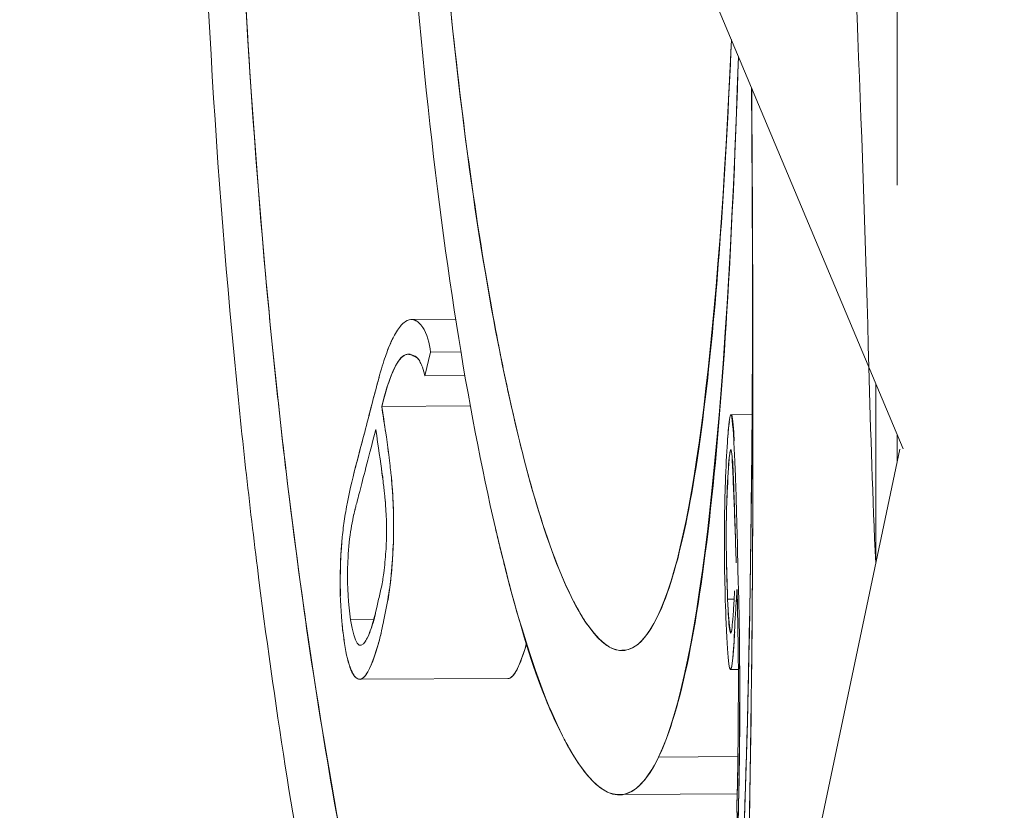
# Model space of a CAD drawing. Header units: millimetres. Extents: x -275 to -235, y -723 to -375.
# Tile 28 of 41: x -239.912 to -238.888, y -685.7 to -684.878. Entities that reach past the tile are written whole.
import ezdxf

# ---------------------------------------------------------------- set-up
doc = ezdxf.new("R2010")
doc.units = ezdxf.units.MM

msp = doc.modelspace()

# ---------------------------------------------------------------- linework, layer by layer
at = {"color": 0, "linetype": 'Continuous', "lineweight": 0}
for p, q in [((-244.7983, -671.5059), (-238.9929, -685.3246)), ((-238.9993, -685.0505), (-238.9993, -684.5558)), ((-239.4583, -685.1898), (-239.5041, -685.1901)), ((-239.5057, -685.2262), (-239.5079, -685.2262)), ((-239.4902, -685.2487), (-239.4843, -685.224)), ((-239.4843, -685.224), (-239.4902, -685.2487)), ((-239.4843, -685.224), (-239.4529, -685.2238)), ((-239.4529, -685.2238), (-239.4843, -685.224)), ((-239.4487, -685.2484), (-239.4902, -685.2487)), ((-239.4902, -685.2487), (-239.4487, -685.2484)), ((-239.5352, -685.2803), (-239.4432, -685.2797)), ((-239.4432, -685.2797), (-239.5352, -685.2803)), ((-239.1717, -685.289), (-239.1723, -685.289)), ((-239.1501, -685.2889), (-239.1716, -685.289)), ((-238.9966, -685.3247), (-241.07, -695.158)), ((-239.1721, -685.3253), (-239.1722, -685.3253)), ((-239.1756, -685.4807), (-239.1687, -685.4807)), ((-239.1687, -685.4807), (-239.1756, -685.4807)), ((-239.5435, -685.502), (-239.5675, -685.5021)), ((-239.5675, -685.5021), (-239.5435, -685.502)), ((-239.2818, -685.5339), (-239.2854, -685.5339)), ((-239.1644, -685.5537), (-239.1723, -685.5537)), ((-239.5581, -685.564), (-239.5581, -685.564)), ((-239.4037, -685.5631), (-239.5579, -685.564)), ((-239.1649, -685.6443), (-239.2473, -685.6448)), ((-239.2473, -685.6448), (-239.1649, -685.6443)), ((-239.2882, -685.6839), (-239.2883, -685.6839)), ((-239.1656, -685.6832), (-239.2842, -685.6839)), ((-239.166, -685.6959), (-239.1652, -685.7232))]:
    msp.add_line(p, q, dxfattribs=at)
at = {"color": 0, "linetype": 'Continuous', "lineweight": 0, "extrusion": (0, 0, -1)}
for centre, major_axis, ratio, start_param, end_param in [((-230.6767, -679.8226), (5.8858, 10.6005), 0.559474, -2.402945, -2.381771), ((-239.2979, -676.3833), (0.1255, -9.1704), 0.004395, -0.000767, 0.002862), ((-239.1712, -685.506), (0.0028, -0.2447), 0.031369, -0.787096, -0.477849)]:
    msp.add_ellipse(centre, major_axis=major_axis, ratio=ratio, start_param=start_param, end_param=end_param, dxfattribs=at)
at = {"color": 0, "linetype": 'Continuous', "lineweight": 0}
for centre, major_axis, ratio, start_param, end_param in [((-239.2447, -681.7032), (-0.0728, 3.8131), 0.007529, -3.004457, -2.988975), ((-240.4304, -689.3974), (-1.108, -4.4478), 0.137748, 2.676892, 2.685916)]:
    msp.add_ellipse(centre, major_axis=major_axis, ratio=ratio, start_param=start_param, end_param=end_param, dxfattribs=at)
for points, knots in [([(-240.8537, -670.6164), (-240.2759, -671.3979), (-239.7171, -672.2514), (-239.1957, -673.1772), (-238.8046, -673.8716), (-238.4346, -674.6068), (-238.0943, -675.3825), (-238.0376, -675.5118), (-237.9817, -675.6422), (-237.9267, -675.7738), (-237.8992, -675.8396), (-237.8719, -675.9056), (-237.8448, -675.972), (-237.8313, -676.0051), (-237.8178, -676.0384), (-237.8044, -676.0717), (-237.7943, -676.0967), (-237.7843, -676.1217), (-237.7743, -676.1467), (-237.7709, -676.1551), (-237.7672, -676.1645), (-237.7643, -676.1718), (-237.4836, -676.8773), (-237.2174, -677.641), (-236.9804, -678.4631), (-236.9409, -678.6002), (-236.9023, -678.7388), (-236.8645, -678.8791), (-236.8456, -678.9492), (-236.8269, -679.0197), (-236.8085, -679.0907), (-236.7993, -679.1262), (-236.7901, -679.1617), (-236.781, -679.1974), (-236.7765, -679.2152), (-236.7719, -679.2331), (-236.7674, -679.251), (-236.764, -679.2644), (-236.7606, -679.2778), (-236.7573, -679.2913), (-236.7561, -679.2958), (-236.7548, -679.3012), (-236.7539, -679.3047), (-236.584, -679.9836), (-236.4186, -680.7653), (-236.2867, -681.6504), (-236.2648, -681.7979), (-236.2437, -681.9483), (-236.2238, -682.1015), (-236.2138, -682.1781), (-236.2042, -682.2555), (-236.1948, -682.3335), (-236.1901, -682.3725), (-236.1855, -682.4117), (-236.1809, -682.4511), (-236.1786, -682.4708), (-236.1764, -682.4906), (-236.1742, -682.5103), (-236.1722, -682.5276), (-236.1703, -682.545), (-236.1683, -682.5624), (-236.1659, -682.5841), (-236.165, -682.5923), (-236.1635, -682.6062), (-236.1317, -682.898), (-236.0962, -683.27), (-236.0678, -683.7223), (-236.0629, -683.8009), (-236.0582, -683.8819), (-236.0538, -683.9653), (-236.0516, -684.007), (-236.0495, -684.0493), (-236.0475, -684.0922), (-236.0465, -684.1136), (-236.0455, -684.1352), (-236.0445, -684.157), (-236.044, -684.1679), (-236.0435, -684.1788), (-236.0431, -684.1898), (-236.0426, -684.2007), (-236.0422, -684.2106), (-236.0417, -684.2227), (-236.0172, -684.8057), (-236.0181, -685.261), (-236.0228, -685.5883), (-236.0236, -685.6429), (-236.0245, -685.6939), (-236.0255, -685.7413), (-236.026, -685.7651), (-236.0265, -685.7879), (-236.027, -685.8099), (-236.0273, -685.8208), (-236.0276, -685.8316), (-236.0278, -685.8421), (-236.028, -685.8474), (-236.0281, -685.8526), (-236.0282, -685.8578), (-236.0283, -685.8616), (-236.0284, -685.8655), (-236.0285, -685.8693), (-236.0288, -685.879), (-236.0294, -685.9037), (-236.03, -685.9227), (-236.0306, -685.9467), (-236.0314, -685.9706), (-236.0321, -685.9945)], [0, 0, 0, 0, 0.125, 0.125, 0.125, 0.21875, 0.21875, 0.21875, 0.234375, 0.234375, 0.234375, 0.2421875, 0.2421875, 0.2421875, 0.2460938, 0.2460938, 0.2460938, 0.2490235, 0.2490235, 0.2490235, 0.25, 0.25, 0.25, 0.34375, 0.34375, 0.34375, 0.359375, 0.359375, 0.359375, 0.3671875, 0.3671875, 0.3671875, 0.3710938, 0.3710938, 0.3710938, 0.3730469, 0.3730469, 0.3730469, 0.3745117, 0.3745117, 0.3745117, 0.375, 0.375, 0.375, 0.46875, 0.46875, 0.46875, 0.484375, 0.484375, 0.484375, 0.4921875, 0.4921875, 0.4921875, 0.4960938, 0.4960938, 0.4960938, 0.4980469, 0.4980469, 0.4980469, 0.4997559, 0.4997559, 0.4997559, 0.5018905, 0.5018905, 0.5018905, 0.546875, 0.546875, 0.546875, 0.5546875, 0.5546875, 0.5546875, 0.5585938, 0.5585938, 0.5585938, 0.5605469, 0.5605469, 0.5605469, 0.5615234, 0.5615234, 0.5615234, 0.5625, 0.5625, 0.5625, 0.609375, 0.609375, 0.609375, 0.6171875, 0.6171875, 0.6171875, 0.6210938, 0.6210938, 0.6210938, 0.6230469, 0.6230469, 0.6230469, 0.6240234, 0.6240234, 0.6240234, 0.6247559, 0.6247559, 0.6247559, 0.6266201, 0.6266201, 0.6266201, 0.6289769, 0.6289769, 0.6289769, 0.6289769]), ([(-241.2612, -670.9838), (-240.0032, -672.7157), (-238.9682, -674.6212), (-238.1946, -676.6296), (-237.421, -678.638), (-236.909, -680.749), (-236.6773, -682.8846), (-236.4457, -685.0202), (-236.4945, -687.1799), (-236.8221, -689.2838), (-237.1496, -691.3877), (-237.7558, -693.4355), (-238.6182, -695.3513)], [4.242163, 4.242163, 4.242163, 4.242163, 4.51569, 4.51569, 4.51569, 4.789216, 4.789216, 4.789216, 5.062742, 5.062742, 5.062742, 5.336268, 5.336268, 5.336268, 5.336268]), ([(-239.0287, -685.2394), (-239.0409, -684.7655), (-239.0664, -684.3613), (-239.0936, -684.0268), (-239.114, -683.7758), (-239.1355, -683.5641), (-239.1546, -683.3915), (-239.1578, -683.3627), (-239.1609, -683.335), (-239.164, -683.3084), (-239.1655, -683.2951), (-239.167, -683.2821), (-239.1685, -683.2693), (-239.1692, -683.263), (-239.1699, -683.2566), (-239.1707, -683.2504), (-239.1712, -683.2457), (-239.1718, -683.2411), (-239.1723, -683.2365), (-239.1736, -683.2259), (-239.1767, -683.1998), (-239.1791, -683.1795), (-239.2678, -682.4432), (-239.3841, -681.7879), (-239.5067, -681.2136), (-239.5077, -681.209), (-239.5092, -681.2019), (-239.5105, -681.196), (-239.5118, -681.1901), (-239.513, -681.1843), (-239.5143, -681.1784), (-239.5168, -681.1667), (-239.5193, -681.1549), (-239.5219, -681.1432), (-239.527, -681.1198), (-239.5321, -681.0964), (-239.5372, -681.0731), (-239.5475, -681.0265), (-239.5579, -680.98), (-239.5684, -680.9337), (-239.5894, -680.8411), (-239.6109, -680.7493), (-239.6328, -680.6582), (-239.6766, -680.476), (-239.7222, -680.2967), (-239.7694, -680.1204), (-240.0522, -679.0623), (-240.3904, -678.1098), (-240.7463, -677.2625), (-240.7482, -677.2581), (-240.7508, -677.2519), (-240.753, -677.2466), (-240.7552, -677.2413), (-240.7575, -677.2361), (-240.7597, -677.2308), (-240.7642, -677.2202), (-240.7686, -677.2097), (-240.7731, -677.1991), (-240.782, -677.178), (-240.791, -677.1569), (-240.8, -677.1359), (-240.818, -677.0939), (-240.836, -677.0519), (-240.8542, -677.0102), (-240.8905, -676.9266), (-240.9273, -676.8436), (-240.9643, -676.7611), (-241.0385, -676.5962), (-241.1141, -676.4334), (-241.1911, -676.2728), (-241.6528, -675.3094), (-242.1625, -674.4249), (-242.6974, -673.6189), (-242.7085, -673.6022), (-242.7217, -673.5824), (-242.7338, -673.5642), (-242.746, -673.546), (-242.7582, -673.5278), (-242.7704, -673.5096), (-242.7948, -673.4733), (-242.8193, -673.4371), (-242.8439, -673.401), (-242.8931, -673.3288), (-242.9425, -673.2571), (-242.9923, -673.1859), (-243.0918, -673.0435), (-243.1925, -672.903), (-243.2943, -672.7645), (-243.4979, -672.4875), (-243.7059, -672.2182), (-243.9177, -671.9567), (-244.0798, -671.7565), (-244.2442, -671.5608), (-244.4105, -671.3697)], [0, 0, 0, 0, 0.0625, 0.0625, 0.0625, 0.109375, 0.109375, 0.109375, 0.1171875, 0.1171875, 0.1171875, 0.1210938, 0.1210938, 0.1210938, 0.1230469, 0.1230469, 0.1230469, 0.1245117, 0.1245117, 0.1245117, 0.1278894, 0.1278894, 0.1278894, 0.25, 0.25, 0.25, 0.2509766, 0.2509766, 0.2509766, 0.2519531, 0.2519531, 0.2519531, 0.2539062, 0.2539062, 0.2539062, 0.2578125, 0.2578125, 0.2578125, 0.265625, 0.265625, 0.265625, 0.28125, 0.28125, 0.28125, 0.3125, 0.3125, 0.3125, 0.5, 0.5, 0.5, 0.5009765, 0.5009765, 0.5009765, 0.5019531, 0.5019531, 0.5019531, 0.5039062, 0.5039062, 0.5039062, 0.5078125, 0.5078125, 0.5078125, 0.515625, 0.515625, 0.515625, 0.53125, 0.53125, 0.53125, 0.5625, 0.5625, 0.5625, 0.75, 0.75, 0.75, 0.7539062, 0.7539062, 0.7539062, 0.7578125, 0.7578125, 0.7578125, 0.765625, 0.765625, 0.765625, 0.78125, 0.78125, 0.78125, 0.8125, 0.8125, 0.8125, 0.875, 0.875, 0.875, 0.9228593, 0.9228593, 0.9228593, 0.9228593]), ([(-239.7038, -683.6324), (-239.7231, -683.9196), (-239.7313, -684.206), (-239.7275, -684.4909), (-239.7241, -684.7506), (-239.7109, -684.9949), (-239.6891, -685.2238), (-239.6818, -685.3002), (-239.6735, -685.3758), (-239.6645, -685.4477), (-239.6465, -685.5914), (-239.6257, -685.723), (-239.6028, -685.8424), (-239.5799, -685.9618), (-239.5546, -686.0699), (-239.5284, -686.1641), (-239.4759, -686.3525), (-239.4223, -686.4777), (-239.3715, -686.5409), (-239.3262, -686.5971), (-239.2868, -686.599), (-239.2543, -686.5466)], [0.3971188, 0.3971188, 0.3971188, 0.3971188, 0.5, 0.5, 0.5, 0.59375, 0.59375, 0.59375, 0.625, 0.625, 0.625, 0.6875, 0.6875, 0.6875, 0.75, 0.75, 0.75, 0.875, 0.875, 0.875, 0.9863106, 0.9863106, 0.9863106, 0.9863106]), ([(-239.2433, -686.3781), (-239.2761, -686.4476), (-239.3167, -686.4527), (-239.3635, -686.3937), (-239.387, -686.3642), (-239.4111, -686.3199), (-239.4354, -686.2607), (-239.4597, -686.2015), (-239.4839, -686.1282), (-239.5082, -686.0387), (-239.5325, -685.9492), (-239.5554, -685.8481), (-239.5764, -685.7356), (-239.5973, -685.6231), (-239.6164, -685.498), (-239.6327, -685.3637), (-239.649, -685.2294), (-239.6622, -685.0869), (-239.6722, -684.9338), (-239.6771, -684.8573), (-239.6812, -684.7799), (-239.6842, -684.7015), (-239.6872, -684.6231), (-239.6893, -684.5454), (-239.6904, -684.4637), (-239.6926, -684.3003), (-239.6908, -684.1366), (-239.685, -683.9725), (-239.682, -683.8843), (-239.6777, -683.7956), (-239.6724, -683.7071)], [0, 0, 0, 0, 0.125, 0.125, 0.125, 0.1875, 0.1875, 0.1875, 0.25, 0.25, 0.25, 0.3125, 0.3125, 0.3125, 0.375, 0.375, 0.375, 0.4375, 0.4375, 0.4375, 0.46875, 0.46875, 0.46875, 0.5, 0.5, 0.5, 0.5625, 0.5625, 0.5625, 0.596097, 0.596097, 0.596097, 0.596097]), ([(-239.6724, -683.7073), (-239.6826, -683.8813), (-239.6887, -684.0548), (-239.6906, -684.2239), (-239.6915, -684.3049), (-239.6914, -684.3867), (-239.6904, -684.4637), (-239.6873, -684.6946), (-239.6756, -684.9266), (-239.6556, -685.1473), (-239.6522, -685.1841), (-239.6487, -685.2206), (-239.6448, -685.2566), (-239.6429, -685.2747), (-239.641, -685.2926), (-239.639, -685.3105), (-239.6379, -685.3194), (-239.6369, -685.3283), (-239.6359, -685.3372), (-239.6348, -685.346), (-239.6336, -685.3566), (-239.6327, -685.3637), (-239.612, -685.5342), (-239.5833, -685.7137), (-239.547, -685.8792), (-239.5409, -685.9068), (-239.5347, -685.934), (-239.5282, -685.9606), (-239.525, -685.9739), (-239.5217, -685.9871), (-239.5184, -686.0001), (-239.515, -686.0131), (-239.5115, -686.0266), (-239.5082, -686.0387), (-239.4886, -686.111), (-239.4675, -686.179), (-239.4449, -686.2378), (-239.4411, -686.2476), (-239.4373, -686.2571), (-239.4334, -686.2664), (-239.4315, -686.271), (-239.4296, -686.2756), (-239.4276, -686.2801), (-239.4257, -686.2846), (-239.4239, -686.2886), (-239.4218, -686.2933), (-239.3961, -686.35), (-239.3789, -686.3734), (-239.3699, -686.3856), (-239.3684, -686.3876), (-239.3671, -686.3892), (-239.366, -686.3906), (-239.3652, -686.3916), (-239.3646, -686.3924), (-239.364, -686.3931), (-239.3626, -686.395), (-239.3524, -686.4071), (-239.3459, -686.4131), (-239.3022, -686.4541), (-239.2682, -686.431), (-239.2433, -686.3781)], [0.4034902, 0.4034902, 0.4034902, 0.4034902, 0.46875, 0.46875, 0.46875, 0.5, 0.5, 0.5, 0.59375, 0.59375, 0.59375, 0.609375, 0.609375, 0.609375, 0.6171875, 0.6171875, 0.6171875, 0.6210938, 0.6210938, 0.6210938, 0.625, 0.625, 0.625, 0.71875, 0.71875, 0.71875, 0.734375, 0.734375, 0.734375, 0.7421875, 0.7421875, 0.7421875, 0.75, 0.75, 0.75, 0.796875, 0.796875, 0.796875, 0.8046875, 0.8046875, 0.8046875, 0.8085938, 0.8085938, 0.8085938, 0.8125, 0.8125, 0.8125, 0.859375, 0.859375, 0.859375, 0.8671875, 0.8671875, 0.8671875, 0.8730469, 0.8730469, 0.8730469, 0.8893084, 0.8893084, 0.8893084, 1, 1, 1, 1]), ([(-239.5234, -684.0618), (-239.5248, -684.1429), (-239.5251, -684.2237), (-239.5242, -684.3044), (-239.5217, -684.5323), (-239.5099, -684.7438), (-239.4907, -684.9339), (-239.4715, -685.1239), (-239.4459, -685.2824), (-239.4169, -685.407), (-239.3879, -685.5316), (-239.3574, -685.6145), (-239.3275, -685.6558), (-239.2976, -685.6971), (-239.2707, -685.6934), (-239.2473, -685.6448)], [0.4557841, 0.4557841, 0.4557841, 0.4557841, 0.5, 0.5, 0.5, 0.625, 0.625, 0.625, 0.75, 0.75, 0.75, 0.875, 0.875, 0.875, 1, 1, 1, 1]), ([(-239.2481, -685.4981), (-239.2695, -685.5426), (-239.294, -685.5459), (-239.3207, -685.5082), (-239.3475, -685.4705), (-239.3745, -685.3953), (-239.4003, -685.2807), (-239.4262, -685.1661), (-239.4484, -685.0233), (-239.4654, -684.848), (-239.4824, -684.6727), (-239.4925, -684.4814), (-239.4947, -684.2725), (-239.4952, -684.225), (-239.4953, -684.1773), (-239.495, -684.1296)], [0, 0, 0, 0, 0.125, 0.125, 0.125, 0.25, 0.25, 0.25, 0.375, 0.375, 0.375, 0.5, 0.5, 0.5, 0.528472, 0.528472, 0.528472, 0.528472]), ([(-239.4949, -684.1297), (-239.4953, -684.1783), (-239.4952, -684.2262), (-239.4947, -684.2725), (-239.4931, -684.4212), (-239.4872, -684.5697), (-239.477, -684.7103), (-239.4753, -684.7338), (-239.4735, -684.757), (-239.4715, -684.78), (-239.4706, -684.7914), (-239.4696, -684.8029), (-239.4686, -684.8142), (-239.4675, -684.8255), (-239.4663, -684.8386), (-239.4654, -684.848), (-239.4544, -684.9615), (-239.4393, -685.0767), (-239.4204, -685.1809), (-239.4173, -685.1982), (-239.414, -685.2153), (-239.4107, -685.232), (-239.409, -685.2403), (-239.4073, -685.2485), (-239.4056, -685.2567), (-239.4047, -685.2607), (-239.4038, -685.2648), (-239.403, -685.2688), (-239.4025, -685.2708), (-239.4021, -685.2728), (-239.4016, -685.2748), (-239.4012, -685.2767), (-239.4005, -685.2799), (-239.4003, -685.2807), (-239.3902, -685.3254), (-239.3681, -685.4195), (-239.3354, -685.4835), (-239.3331, -685.4881), (-239.3307, -685.4925), (-239.3282, -685.4966), (-239.327, -685.4987), (-239.3258, -685.5007), (-239.3245, -685.5026), (-239.3233, -685.5045), (-239.3217, -685.5068), (-239.3207, -685.5082), (-239.2888, -685.5531), (-239.2649, -685.533), (-239.2481, -685.4981)], [0.4707669, 0.4707669, 0.4707669, 0.4707669, 0.5, 0.5, 0.5, 0.59375, 0.59375, 0.59375, 0.609375, 0.609375, 0.609375, 0.6171875, 0.6171875, 0.6171875, 0.625, 0.625, 0.625, 0.71875, 0.71875, 0.71875, 0.734375, 0.734375, 0.734375, 0.7421875, 0.7421875, 0.7421875, 0.7460937, 0.7460937, 0.7460937, 0.7480469, 0.7480469, 0.7480469, 0.75, 0.75, 0.75, 0.859375, 0.859375, 0.859375, 0.8671875, 0.8671875, 0.8671875, 0.8710937, 0.8710937, 0.8710937, 0.875, 0.875, 0.875, 1, 1, 1, 1]), ([(-239.1716, -684.8992), (-239.1775, -685.0356), (-239.1854, -685.1528), (-239.1963, -685.2508), (-239.2096, -685.3711), (-239.2266, -685.4535), (-239.2481, -685.4981)], [0.7731719, 0.7731719, 0.7731719, 0.7731719, 0.875, 0.875, 0.875, 1, 1, 1, 1]), ([(-239.2473, -685.6448), (-239.2239, -685.596), (-239.2058, -685.5059), (-239.1919, -685.3742), (-239.1787, -685.2499), (-239.1702, -685.0976), (-239.1643, -684.9166)], [0, 0, 0, 0, 0.125, 0.125, 0.125, 0.243104, 0.243104, 0.243104, 0.243104]), ([(-239.1507, -684.949), (-239.1506, -684.9589), (-239.1506, -684.9687), (-239.1505, -684.9784), (-239.15, -685.0545), (-239.1497, -685.1255), (-239.1495, -685.1914), (-239.1494, -685.2244), (-239.1493, -685.2561), (-239.1493, -685.2866), (-239.1493, -685.3018), (-239.1493, -685.3167), (-239.1493, -685.3314), (-239.1493, -685.3387), (-239.1493, -685.3459), (-239.1494, -685.3531), (-239.1494, -685.3567), (-239.1494, -685.3602), (-239.1494, -685.3638), (-239.1494, -685.3673), (-239.1494, -685.3695), (-239.1494, -685.3744), (-239.1501, -685.6097), (-239.1538, -685.8075), (-239.1613, -685.9679), (-239.1626, -685.9946), (-239.1639, -686.0203), (-239.1654, -686.045), (-239.1661, -686.0574), (-239.1669, -686.0695), (-239.1677, -686.0813), (-239.1685, -686.0932), (-239.1692, -686.1039), (-239.1701, -686.1161), (-239.1714, -686.1334), (-239.1728, -686.1503), (-239.1742, -686.1668)], [0.683515, 0.683515, 0.683515, 0.683515, 0.6875, 0.6875, 0.6875, 0.71875, 0.71875, 0.71875, 0.734375, 0.734375, 0.734375, 0.7421875, 0.7421875, 0.7421875, 0.7460937, 0.7460937, 0.7460937, 0.7480469, 0.7480469, 0.7480469, 0.75, 0.75, 0.75, 0.84375, 0.84375, 0.84375, 0.859375, 0.859375, 0.859375, 0.8671875, 0.8671875, 0.8671875, 0.875, 0.875, 0.875, 0.8860533, 0.8860533, 0.8860533, 0.8860533]), ([(-239.1742, -686.1667), (-239.1727, -686.1503), (-239.1714, -686.1334), (-239.1701, -686.1161), (-239.1554, -685.9169), (-239.1503, -685.6696), (-239.1494, -685.3744), (-239.149, -685.2382), (-239.1495, -685.0965), (-239.1505, -684.9494)], [0.1141258, 0.1141258, 0.1141258, 0.1141258, 0.125, 0.125, 0.125, 0.25, 0.25, 0.25, 0.3076828, 0.3076828, 0.3076828, 0.3076828]), ([(-239.2433, -686.3781), (-239.2189, -686.3263), (-239.1999, -686.2388), (-239.1857, -686.1202), (-239.1833, -686.1004), (-239.1811, -686.0798), (-239.179, -686.0583), (-239.178, -686.0476), (-239.1769, -686.0366), (-239.176, -686.0255), (-239.175, -686.0144), (-239.174, -686.0023), (-239.1731, -685.9915), (-239.1629, -685.862), (-239.1563, -685.699), (-239.1527, -685.501), (-239.1521, -685.468), (-239.1516, -685.4341), (-239.1512, -685.3992), (-239.151, -685.3817), (-239.1508, -685.364), (-239.1506, -685.3461), (-239.1505, -685.3372), (-239.1504, -685.3281), (-239.1503, -685.3191), (-239.1503, -685.3145), (-239.1503, -685.31), (-239.1502, -685.3054), (-239.1502, -685.3008), (-239.1501, -685.2945), (-239.1501, -685.2917), (-239.1498, -685.2526), (-239.1497, -685.2102), (-239.1496, -685.1658)], [0, 0, 0, 0, 0.09375, 0.09375, 0.09375, 0.109375, 0.109375, 0.109375, 0.1171875, 0.1171875, 0.1171875, 0.125, 0.125, 0.125, 0.21875, 0.21875, 0.21875, 0.234375, 0.234375, 0.234375, 0.2421875, 0.2421875, 0.2421875, 0.2460938, 0.2460938, 0.2460938, 0.2480469, 0.2480469, 0.2480469, 0.25, 0.25, 0.25, 0.2766513, 0.2766513, 0.2766513, 0.2766513]), ([(-239.1495, -685.1802), (-239.1497, -685.2178), (-239.1499, -685.2549), (-239.1501, -685.2917), (-239.1522, -685.5701), (-239.1583, -685.8034), (-239.1731, -685.9915), (-239.188, -686.1795), (-239.2106, -686.3084), (-239.2433, -686.3781)], [0.7335068, 0.7335068, 0.7335068, 0.7335068, 0.75, 0.75, 0.75, 0.875, 0.875, 0.875, 1, 1, 1, 1]), ([(-239.5138, -685.1948), (-239.5138, -685.1948), (-239.5138, -685.1948), (-239.5138, -685.1948), (-239.5165, -685.1975), (-239.5192, -685.2013), (-239.5219, -685.2063), (-239.5239, -685.21), (-239.526, -685.2144), (-239.528, -685.2194), (-239.5287, -685.2211), (-239.5296, -685.2234), (-239.53, -685.2246), (-239.5336, -685.2341), (-239.5385, -685.2512), (-239.5448, -685.2758)], [0.4995672, 0.4995672, 0.4995672, 0.4995672, 0.5000008, 0.5000008, 0.5000008, 0.6250006, 0.6250006, 0.6250006, 0.7187504, 0.7187504, 0.7187504, 0.7500004, 0.7500004, 0.7500004, 1, 1, 1, 1]), ([(-239.4978, -685.1924), (-239.4978, -685.1924), (-239.4978, -685.1924), (-239.4978, -685.1924), (-239.5026, -685.189), (-239.5074, -685.1893), (-239.5122, -685.1934)], [0.2499768, 0.2499768, 0.2499768, 0.2499768, 0.2500012, 0.2500012, 0.2500012, 0.4755173, 0.4755173, 0.4755173, 0.4755173]), ([(-239.5009, -685.1907), (-239.5009, -685.1907), (-239.5009, -685.1907), (-239.5009, -685.1907), (-239.4979, -685.1919), (-239.4951, -685.1945), (-239.4924, -685.1982)], [0.6725172, 0.6725172, 0.6725172, 0.6725172, 0.6731125, 0.6731125, 0.6731125, 0.810003, 0.810003, 0.810003, 0.810003]), ([(-239.53, -685.2246), (-239.5288, -685.2209), (-239.5273, -685.2174), (-239.5258, -685.2142), (-239.5255, -685.2134), (-239.5251, -685.2126), (-239.5247, -685.2119)], [0.25213176, 0.25213176, 0.25213176, 0.25213176, 0.31479006, 0.31479006, 0.31479006, 0.32966251, 0.32966251, 0.32966251, 0.32966251]), ([(-239.5352, -685.2803), (-239.5313, -685.265), (-239.5274, -685.2529), (-239.5236, -685.2441), (-239.5198, -685.2353), (-239.5156, -685.2295), (-239.5122, -685.2274), (-239.5089, -685.2254), (-239.5051, -685.2256), (-239.5005, -685.2282), (-239.4991, -685.229), (-239.4979, -685.2301), (-239.4968, -685.2316)], [0.000001, 0.000001, 0.000001, 0.000001, 0.2500008, 0.2500008, 0.2500008, 0.5000005, 0.5000005, 0.5000005, 0.7500003, 0.7500003, 0.7500003, 0.8226169, 0.8226169, 0.8226169, 0.8226169]), ([(-239.4978, -685.2303), (-239.4992, -685.2294), (-239.5007, -685.2285), (-239.5024, -685.2277), (-239.5032, -685.2273), (-239.5041, -685.227), (-239.505, -685.2267), (-239.5054, -685.2266), (-239.5058, -685.2265), (-239.5063, -685.2264), (-239.5067, -685.2263), (-239.5071, -685.2263), (-239.5076, -685.2262)], [0.3557701, 0.3557701, 0.3557701, 0.3557701, 0.4717525, 0.4717525, 0.4717525, 0.5297437, 0.5297437, 0.5297437, 0.5587393, 0.5587393, 0.5587393, 0.5877349, 0.5877349, 0.5877349, 0.5877349]), ([(-239.4902, -685.2487), (-239.4907, -685.2463), (-239.4916, -685.243), (-239.4929, -685.2396), (-239.4935, -685.2379), (-239.4942, -685.2362), (-239.4951, -685.2346), (-239.4955, -685.2338), (-239.4959, -685.233), (-239.4964, -685.2323), (-239.4966, -685.2319), (-239.4968, -685.2315), (-239.497, -685.2311)], [0, 0, 0, 0, 0.177885, 0.177885, 0.177885, 0.2668276, 0.2668276, 0.2668276, 0.3112988, 0.3112988, 0.3112988, 0.3335254, 0.3335254, 0.3335254, 0.3335254]), ([(-239.5448, -685.2758), (-239.5425, -685.267), (-239.5404, -685.2586), (-239.5382, -685.2512), (-239.5382, -685.2509), (-239.5381, -685.2506), (-239.538, -685.2503)], [0, 0, 0, 0, 0.1051974, 0.1051974, 0.1051974, 0.1093399, 0.1093399, 0.1093399, 0.1093399]), ([(-239.5448, -685.2758), (-239.5487, -685.291), (-239.5545, -685.3132), (-239.5623, -685.3427), (-239.5661, -685.3575), (-239.5693, -685.3715), (-239.5717, -685.3848), (-239.573, -685.3915), (-239.574, -685.398), (-239.5748, -685.4043), (-239.5753, -685.4075), (-239.5756, -685.4106), (-239.576, -685.4137), (-239.5763, -685.4167), (-239.5765, -685.4185), (-239.5768, -685.4227), (-239.5794, -685.4557), (-239.5789, -685.4864), (-239.5755, -685.5149)], [0, 0, 0, 0, 0.125, 0.125, 0.125, 0.1875, 0.1875, 0.1875, 0.21875, 0.21875, 0.21875, 0.234375, 0.234375, 0.234375, 0.25, 0.25, 0.25, 0.3706168, 0.3706168, 0.3706168, 0.3706168]), ([(-239.5657, -685.3564), (-239.5647, -685.3525), (-239.5637, -685.3484), (-239.5626, -685.344), (-239.5615, -685.3397), (-239.5601, -685.3345), (-239.5593, -685.3314), (-239.5544, -685.3129), (-239.5496, -685.2943), (-239.5448, -685.2758)], [0.8614995, 0.8614995, 0.8614995, 0.8614995, 0.8788121, 0.8788121, 0.8788121, 0.8961246, 0.8961246, 0.8961246, 1, 1, 1, 1]), ([(-239.5352, -685.2803), (-239.5339, -685.2892), (-239.5327, -685.2972), (-239.5316, -685.3044), (-239.5315, -685.3049), (-239.5315, -685.3055), (-239.5314, -685.306)], [0, 0, 0, 0, 0.02596643, 0.02596643, 0.02596643, 0.02801366, 0.02801366, 0.02801366, 0.02801366]), ([(-239.1757, -685.3157), (-239.1756, -685.3147), (-239.1755, -685.3137), (-239.1754, -685.3127), (-239.1743, -685.2985), (-239.1735, -685.2915), (-239.1727, -685.2895)], [0.25251998, 0.25251998, 0.25251998, 0.25251998, 0.25677966, 0.25677966, 0.25677966, 0.31413495, 0.31413495, 0.31413495, 0.31413495]), ([(-239.1727, -685.2895), (-239.1713, -685.2862), (-239.1701, -685.2992), (-239.1692, -685.3155), (-239.1688, -685.321), (-239.1686, -685.3277), (-239.1683, -685.3327)], [0.3141349, 0.3141349, 0.3141349, 0.3141349, 0.4131796, 0.4131796, 0.4131796, 0.4461945, 0.4461945, 0.4461945, 0.4461945]), ([(-239.1687, -685.3162), (-239.1689, -685.3112), (-239.1699, -685.2953), (-239.1707, -685.2914), (-239.1711, -685.2895), (-239.1715, -685.2888), (-239.1719, -685.289)], [0.56108508, 0.56108508, 0.56108508, 0.56108508, 0.62500016, 0.62500016, 0.62500016, 0.65592804, 0.65592804, 0.65592804, 0.65592804]), ([(-239.1737, -685.2963), (-239.1745, -685.3013), (-239.1752, -685.3086), (-239.1758, -685.318), (-239.1767, -685.3298), (-239.1773, -685.3431), (-239.1779, -685.3602), (-239.1782, -685.3688), (-239.1784, -685.3774), (-239.1786, -685.3861), (-239.1788, -685.3947), (-239.1789, -685.4046), (-239.1789, -685.4121), (-239.179, -685.4422), (-239.1784, -685.4735), (-239.1771, -685.5061)], [0.7000613, 0.7000613, 0.7000613, 0.7000613, 0.7500001, 0.7500001, 0.7500001, 0.8125001, 0.8125001, 0.8125001, 0.8437501, 0.8437501, 0.8437501, 0.8750001, 0.8750001, 0.8750001, 1, 1, 1, 1]), ([(-239.5652, -685.3977), (-239.5647, -685.3949), (-239.5641, -685.3922), (-239.5635, -685.3896), (-239.5632, -685.3886), (-239.5632, -685.3886), (-239.5632, -685.3884), (-239.5632, -685.3883), (-239.5631, -685.3882), (-239.5631, -685.388), (-239.563, -685.3877), (-239.5629, -685.3873), (-239.5627, -685.3867), (-239.5625, -685.3856), (-239.5621, -685.3842), (-239.5616, -685.3823), (-239.5606, -685.3785), (-239.5592, -685.3731), (-239.5574, -685.3661), (-239.5537, -685.3521), (-239.5483, -685.3315), (-239.5414, -685.3045)], [0.459218, 0.459218, 0.459218, 0.459218, 0.4999997, 0.4999997, 0.4999997, 0.5156247, 0.5156247, 0.5156247, 0.5312497, 0.5312497, 0.5312497, 0.5624997, 0.5624997, 0.5624997, 0.6249996, 0.6249996, 0.6249996, 0.7499996, 0.7499996, 0.7499996, 0.9999994, 0.9999994, 0.9999994, 0.9999994]), ([(-239.5414, -685.3045), (-239.5387, -685.3225), (-239.5365, -685.3375), (-239.5349, -685.3496), (-239.5341, -685.3556), (-239.5334, -685.3609), (-239.5329, -685.3654), (-239.5326, -685.3677), (-239.5324, -685.3697), (-239.5322, -685.3716), (-239.5321, -685.3726), (-239.532, -685.3735), (-239.5319, -685.3743), (-239.5319, -685.3747), (-239.5319, -685.3749), (-239.5319, -685.3751), (-239.5318, -685.3754), (-239.5318, -685.3757), (-239.5317, -685.3767), (-239.5304, -685.3925), (-239.5299, -685.4054), (-239.5303, -685.42), (-239.5306, -685.4273), (-239.5311, -685.4347), (-239.5318, -685.4422), (-239.5322, -685.446), (-239.5326, -685.4498), (-239.5331, -685.4536), (-239.5334, -685.456), (-239.5338, -685.4589), (-239.5342, -685.4614)], [0, 0, 0, 0, 0.125, 0.125, 0.125, 0.1875, 0.1875, 0.1875, 0.21875, 0.21875, 0.21875, 0.234375, 0.234375, 0.234375, 0.2421875, 0.2421875, 0.2421875, 0.25, 0.25, 0.25, 0.375, 0.375, 0.375, 0.4375, 0.4375, 0.4375, 0.46875, 0.46875, 0.46875, 0.4887454, 0.4887454, 0.4887454, 0.4887454]), ([(-239.5288, -685.3234), (-239.5276, -685.3334), (-239.5267, -685.3411), (-239.526, -685.3464), (-239.5257, -685.3491), (-239.5254, -685.3511), (-239.5253, -685.3526), (-239.5251, -685.3541), (-239.525, -685.3549), (-239.5246, -685.3601), (-239.5234, -685.375), (-239.5227, -685.3887), (-239.5228, -685.4041)], [0.0519329, 0.0519329, 0.0519329, 0.0519329, 0.0918742, 0.0918742, 0.0918742, 0.1118448, 0.1118448, 0.1118448, 0.1318155, 0.1318155, 0.1318155, 0.1893114, 0.1893114, 0.1893114, 0.1893114]), ([(-239.1756, -685.4807), (-239.1768, -685.4474), (-239.1773, -685.4176), (-239.1768, -685.3913), (-239.1765, -685.3781), (-239.1759, -685.362), (-239.1751, -685.3491), (-239.1743, -685.3361), (-239.1735, -685.329), (-239.1727, -685.3264), (-239.1725, -685.3256), (-239.1722, -685.3252), (-239.172, -685.3254)], [0, 0, 0, 0, 0.2499997, 0.2499997, 0.2499997, 0.3749996, 0.3749996, 0.3749996, 0.4999995, 0.4999995, 0.4999995, 0.5379996, 0.5379996, 0.5379996, 0.5379996]), ([(-239.1729, -685.327), (-239.1735, -685.3298), (-239.1741, -685.3361), (-239.1746, -685.3438), (-239.1747, -685.3455), (-239.1748, -685.3472), (-239.1749, -685.349), (-239.1756, -685.3638), (-239.1763, -685.3764), (-239.1766, -685.3852), (-239.1767, -685.3877), (-239.1767, -685.3884), (-239.1768, -685.3921), (-239.1769, -685.3958), (-239.1769, -685.3996), (-239.1769, -685.4034), (-239.177, -685.4112), (-239.177, -685.4192), (-239.1769, -685.4275), (-239.1767, -685.4441), (-239.1763, -685.4618), (-239.1756, -685.4807)], [0.5054282, 0.5054282, 0.5054282, 0.5054282, 0.5757778, 0.5757778, 0.5757778, 0.5910469, 0.5910469, 0.5910469, 0.7171852, 0.7171852, 0.7171852, 0.752537, 0.752537, 0.752537, 0.7878889, 0.7878889, 0.7878889, 0.8585926, 0.8585926, 0.8585926, 1, 1, 1, 1]), ([(-239.172, -685.3254), (-239.1721, -685.3253), (-239.1722, -685.3253), (-239.1724, -685.3255), (-239.1725, -685.3257), (-239.1725, -685.3255), (-239.1728, -685.3266)], [0.43437037, 0.43437037, 0.43437037, 0.43437037, 0.46972222, 0.46972222, 0.46972222, 0.5022155, 0.5022155, 0.5022155, 0.5022155]), ([(-239.5336, -685.3588), (-239.5338, -685.3571), (-239.534, -685.3553), (-239.5342, -685.3534), (-239.5347, -685.3498), (-239.5352, -685.3461), (-239.5357, -685.3423), (-239.5358, -685.342), (-239.5358, -685.3418), (-239.5358, -685.3415)], [0.81298639, 0.81298639, 0.81298639, 0.81298639, 0.83080273, 0.83080273, 0.83080273, 0.86585958, 0.86585958, 0.86585958, 0.86824484, 0.86824484, 0.86824484, 0.86824484]), ([(-239.1704, -685.3356), (-239.1703, -685.3371), (-239.1703, -685.3379), (-239.1702, -685.3397), (-239.1701, -685.3417), (-239.17, -685.3441), (-239.1698, -685.3469), (-239.1696, -685.3525), (-239.1693, -685.3596), (-239.169, -685.3683), (-239.1689, -685.3726), (-239.1688, -685.3745), (-239.1687, -685.3776), (-239.1686, -685.3807), (-239.1685, -685.3838), (-239.1684, -685.3869), (-239.1682, -685.3931), (-239.168, -685.3993), (-239.1678, -685.4055), (-239.1674, -685.418), (-239.167, -685.4305), (-239.1666, -685.4431)], [0.6294238, 0.6294238, 0.6294238, 0.6294238, 0.6562493, 0.6562493, 0.6562493, 0.6874993, 0.6874993, 0.6874993, 0.7499992, 0.7499992, 0.7499992, 0.7812492, 0.7812492, 0.7812492, 0.8124992, 0.8124992, 0.8124992, 0.8749991, 0.8749991, 0.8749991, 0.999999, 0.999999, 0.999999, 0.999999]), ([(-239.1683, -685.3327), (-239.1679, -685.3403), (-239.1676, -685.3469), (-239.1674, -685.3524), (-239.1674, -685.3543), (-239.1672, -685.3606), (-239.167, -685.3658), (-239.1664, -685.3842), (-239.166, -685.4023), (-239.1655, -685.4163), (-239.1655, -685.4179), (-239.1654, -685.4192), (-239.1654, -685.4217)], [0.4461945, 0.4461945, 0.4461945, 0.4461945, 0.4961563, 0.4961563, 0.4961563, 0.5128102, 0.5128102, 0.5128102, 0.5722812, 0.5722812, 0.5722812, 0.5794259, 0.5794259, 0.5794259, 0.5794259]), ([(-239.5288, -685.4825), (-239.5272, -685.4728), (-239.526, -685.4633), (-239.5249, -685.4511), (-239.5235, -685.4353), (-239.5228, -685.4194), (-239.5228, -685.4033), (-239.5228, -685.3953), (-239.523, -685.3872), (-239.5234, -685.3791), (-239.5236, -685.3751), (-239.5238, -685.371), (-239.5241, -685.367), (-239.5243, -685.3632), (-239.5248, -685.3576), (-239.525, -685.3552)], [0.7016534, 0.7016534, 0.7016534, 0.7016534, 0.75, 0.75, 0.75, 0.8125, 0.8125, 0.8125, 0.84375, 0.84375, 0.84375, 0.859375, 0.859375, 0.859375, 0.8741024, 0.8741024, 0.8741024, 0.8741024]), ([(-239.1666, -685.4431), (-239.1674, -685.4181), (-239.1682, -685.3955), (-239.169, -685.3754), (-239.1693, -685.3687), (-239.1696, -685.3631), (-239.1699, -685.356)], [0, 0, 0, 0, 0.1827461, 0.1827461, 0.1827461, 0.2436614, 0.2436614, 0.2436614, 0.2436614]), ([(-239.5629, -685.3873), (-239.5645, -685.394), (-239.5663, -685.4023), (-239.5676, -685.4106), (-239.569, -685.4204), (-239.57, -685.4308), (-239.5704, -685.4416), (-239.5708, -685.4496), (-239.5709, -685.4573), (-239.5707, -685.4648)], [0.4916305, 0.4916305, 0.4916305, 0.4916305, 0.6032447, 0.6032447, 0.6032447, 0.7354965, 0.7354965, 0.7354965, 0.8320689, 0.8320689, 0.8320689, 0.8320689]), ([(-239.2473, -685.6448), (-239.2614, -685.6741), (-239.2798, -685.6926), (-239.3029, -685.6799), (-239.3067, -685.6778), (-239.3107, -685.6748), (-239.3148, -685.6708), (-239.3169, -685.6688), (-239.3189, -685.6666), (-239.3211, -685.6641), (-239.3221, -685.6628), (-239.3232, -685.6615), (-239.3243, -685.6601), (-239.3248, -685.6595), (-239.3253, -685.6588), (-239.3259, -685.658), (-239.3264, -685.6573), (-239.3272, -685.6563), (-239.3275, -685.6558), (-239.3328, -685.6486), (-239.3381, -685.6399), (-239.3435, -685.6299), (-239.3463, -685.6249), (-239.349, -685.6196), (-239.3518, -685.6139), (-239.3545, -685.6082), (-239.359, -685.5986), (-239.3631, -685.5886), (-239.3753, -685.5588), (-239.3884, -685.519), (-239.4025, -685.4654), (-239.4049, -685.4565), (-239.4072, -685.4472), (-239.4096, -685.4374), (-239.4108, -685.4326), (-239.412, -685.4276), (-239.4133, -685.4225), (-239.4145, -685.4175), (-239.4159, -685.4115), (-239.4169, -685.4072)], [0, 0, 0, 0, 0.09375, 0.09375, 0.09375, 0.109375, 0.109375, 0.109375, 0.1171875, 0.1171875, 0.1171875, 0.1210938, 0.1210938, 0.1210938, 0.1230469, 0.1230469, 0.1230469, 0.125, 0.125, 0.125, 0.15625, 0.15625, 0.15625, 0.171875, 0.171875, 0.171875, 0.1875, 0.1875, 0.1875, 0.234375, 0.234375, 0.234375, 0.2421875, 0.2421875, 0.2421875, 0.2460938, 0.2460938, 0.2460938, 0.2499524, 0.2499524, 0.2499524, 0.2499524]), ([(-239.5782, -685.4535), (-239.578, -685.4433), (-239.5776, -685.4334), (-239.5769, -685.4239), (-239.5769, -685.4237), (-239.5769, -685.4235), (-239.5768, -685.4233)], [0.71068631, 0.71068631, 0.71068631, 0.71068631, 0.74838961, 0.74838961, 0.74838961, 0.74933062, 0.74933062, 0.74933062, 0.74933062]), ([(-239.5231, -685.421), (-239.5235, -685.4326), (-239.5244, -685.4459), (-239.5251, -685.4535), (-239.5258, -685.4611), (-239.527, -685.4693), (-239.5284, -685.4781), (-239.5298, -685.4869), (-239.5316, -685.4962), (-239.5337, -685.5059), (-239.5344, -685.5092), (-239.5351, -685.5125), (-239.5359, -685.5159), (-239.5374, -685.5226), (-239.5391, -685.5288), (-239.5408, -685.534), (-239.5457, -685.5497), (-239.5502, -685.5591), (-239.5545, -685.5625), (-239.5566, -685.5642), (-239.5586, -685.5649), (-239.5614, -685.5627), (-239.5641, -685.5606), (-239.5665, -685.5565), (-239.5685, -685.5503)], [0.2116981, 0.2116981, 0.2116981, 0.2116981, 0.254635, 0.254635, 0.254635, 0.297572, 0.297572, 0.297572, 0.3405089, 0.3405089, 0.3405089, 0.3547994, 0.3547994, 0.3547994, 0.3834459, 0.3834459, 0.3834459, 0.4693197, 0.4693197, 0.4693197, 0.5122567, 0.5122567, 0.5122567, 0.5551936, 0.5551936, 0.5551936, 0.5551936]), ([(-239.1654, -685.4217), (-239.1652, -685.4354), (-239.165, -685.446), (-239.1648, -685.4545), (-239.1647, -685.4587), (-239.1646, -685.4624), (-239.1645, -685.4656), (-239.1643, -685.4688), (-239.1642, -685.4699), (-239.1641, -685.4739)], [0.57942592, 0.57942592, 0.57942592, 0.57942592, 0.61816894, 0.61816894, 0.61816894, 0.63754045, 0.63754045, 0.63754045, 0.65691196, 0.65691196, 0.65691196, 0.65691196]), ([(-239.5523, -685.5249), (-239.5502, -685.5217), (-239.5488, -685.5183), (-239.5471, -685.5137), (-239.5449, -685.5075), (-239.5427, -685.4993), (-239.5404, -685.4895), (-239.5393, -685.4849), (-239.5383, -685.4803), (-239.5372, -685.4755), (-239.5361, -685.4708), (-239.535, -685.466), (-239.5341, -685.461)], [0.2331923, 0.2331923, 0.2331923, 0.2331923, 0.3102308, 0.3102308, 0.3102308, 0.4168211, 0.4168211, 0.4168211, 0.4653462, 0.4653462, 0.4653462, 0.5132692, 0.5132692, 0.5132692, 0.5132692]), ([(-239.1658, -685.4707), (-239.1662, -685.4771), (-239.1666, -685.4835), (-239.167, -685.49), (-239.1674, -685.4964), (-239.1678, -685.5016), (-239.1682, -685.5092)], [0, 0, 0, 0, 0.1036637, 0.1036637, 0.1036637, 0.2073273, 0.2073273, 0.2073273, 0.2073273]), ([(-239.1658, -685.4707), (-239.1653, -685.4879), (-239.1649, -685.5054), (-239.1647, -685.5233), (-239.1644, -685.5412), (-239.1643, -685.5614), (-239.1644, -685.578), (-239.1644, -685.5945), (-239.1646, -685.6164), (-239.1648, -685.6389), (-239.1648, -685.6436), (-239.1649, -685.6481), (-239.165, -685.6524)], [0.0000015, 0.0000015, 0.0000015, 0.0000015, 0.2500011, 0.2500011, 0.2500011, 0.5000008, 0.5000008, 0.5000008, 0.7500004, 0.7500004, 0.7500004, 0.8017033, 0.8017033, 0.8017033, 0.8017033]), ([(-239.1641, -685.4739), (-239.1638, -685.4881), (-239.1635, -685.5004), (-239.1634, -685.5105), (-239.1633, -685.513), (-239.1633, -685.5154), (-239.1633, -685.5176), (-239.1633, -685.5198), (-239.1632, -685.5239), (-239.1632, -685.5289), (-239.1631, -685.539), (-239.163, -685.5492), (-239.163, -685.5593), (-239.1628, -685.5998), (-239.163, -685.6415), (-239.1638, -685.6787)], [0.656912, 0.656912, 0.656912, 0.656912, 0.7253023, 0.7253023, 0.7253023, 0.7423999, 0.7423999, 0.7423999, 0.7594975, 0.7594975, 0.7594975, 0.7936926, 0.7936926, 0.7936926, 0.9304733, 0.9304733, 0.9304733, 0.9304733]), ([(-239.1686, -685.4788), (-239.1686, -685.4789), (-239.1686, -685.4791), (-239.1687, -685.4799), (-239.1691, -685.487), (-239.1695, -685.493), (-239.1699, -685.498), (-239.1702, -685.5031), (-239.1705, -685.5064), (-239.171, -685.51), (-239.1714, -685.5137), (-239.1718, -685.5157), (-239.1723, -685.5159), (-239.1727, -685.5162), (-239.1732, -685.5143), (-239.1736, -685.5116), (-239.1743, -685.5061), (-239.175, -685.4958), (-239.1756, -685.4807)], [0.2358447, 0.2358447, 0.2358447, 0.2358447, 0.25, 0.25, 0.25, 0.375, 0.375, 0.375, 0.5, 0.5, 0.5, 0.625, 0.625, 0.625, 0.75, 0.75, 0.75, 1, 1, 1, 1]), ([(-239.1756, -685.4807), (-239.1746, -685.4974), (-239.1737, -685.5081), (-239.1729, -685.5131), (-239.1727, -685.5144), (-239.1725, -685.5154), (-239.1723, -685.5159)], [0, 0, 0, 0, 0.2692275, 0.2692275, 0.2692275, 0.3404658, 0.3404658, 0.3404658, 0.3404658]), ([(-239.5415, -685.4961), (-239.5417, -685.4969), (-239.542, -685.4977), (-239.5422, -685.4985), (-239.5437, -685.504), (-239.5452, -685.5087), (-239.5467, -685.5127), (-239.5481, -685.5167), (-239.5491, -685.5192), (-239.5508, -685.5223)], [0.6158288, 0.6158288, 0.6158288, 0.6158288, 0.625, 0.625, 0.625, 0.6875, 0.6875, 0.6875, 0.7486875, 0.7486875, 0.7486875, 0.7486875]), ([(-239.1771, -685.5061), (-239.1763, -685.5266), (-239.1754, -685.5406), (-239.1744, -685.5479), (-239.1739, -685.5515), (-239.1734, -685.5535), (-239.1729, -685.5538), (-239.1724, -685.5542), (-239.1718, -685.5525), (-239.1713, -685.5498), (-239.1708, -685.5472), (-239.1703, -685.5431), (-239.1698, -685.5377), (-239.1695, -685.5349), (-239.1693, -685.5318), (-239.169, -685.5284), (-239.1688, -685.5258), (-239.1687, -685.5231), (-239.1685, -685.5201), (-239.1684, -685.5191), (-239.1683, -685.5172), (-239.1683, -685.5171), (-239.1683, -685.5168), (-239.1682, -685.516), (-239.1682, -685.5147)], [0, 0, 0, 0, 0.25, 0.25, 0.25, 0.375, 0.375, 0.375, 0.5, 0.5, 0.5, 0.625, 0.625, 0.625, 0.6875, 0.6875, 0.6875, 0.734375, 0.734375, 0.734375, 0.75, 0.75, 0.75, 0.795721, 0.795721, 0.795721, 0.795721]), ([(-239.5744, -685.5232), (-239.5748, -685.5203), (-239.5753, -685.5171), (-239.5758, -685.5127), (-239.576, -685.5109), (-239.5761, -685.5092), (-239.5763, -685.5074)], [0.61349616, 0.61349616, 0.61349616, 0.61349616, 0.63293997, 0.63293997, 0.63293997, 0.64049496, 0.64049496, 0.64049496, 0.64049496]), ([(-239.56, -685.5636), (-239.5596, -685.5637), (-239.5593, -685.5638), (-239.5589, -685.5639), (-239.553, -685.565), (-239.5465, -685.5539), (-239.5393, -685.5292), (-239.5381, -685.5249), (-239.5369, -685.5206), (-239.5358, -685.5162)], [0.4931466, 0.4931466, 0.4931466, 0.4931466, 0.5, 0.5, 0.5, 0.625, 0.625, 0.625, 0.6467505, 0.6467505, 0.6467505, 0.6467505]), ([(-239.5746, -685.5222), (-239.5728, -685.5348), (-239.5707, -685.5445), (-239.5682, -685.5515), (-239.5669, -685.5553), (-239.5654, -685.5582), (-239.5639, -685.5603), (-239.5627, -685.5619), (-239.5614, -685.563), (-239.5601, -685.5635)], [0.3810472, 0.3810472, 0.3810472, 0.3810472, 0.4375, 0.4375, 0.4375, 0.46875, 0.46875, 0.46875, 0.4921888, 0.4921888, 0.4921888, 0.4921888]), ([(-239.1649, -685.718), (-239.1646, -685.7094), (-239.1643, -685.6984), (-239.164, -685.685), (-239.1639, -685.6768), (-239.1637, -685.6677), (-239.1636, -685.6576), (-239.1635, -685.6526), (-239.1635, -685.6473), (-239.1634, -685.6419), (-239.1633, -685.6364), (-239.1633, -685.6293), (-239.1633, -685.6247), (-239.1631, -685.6063), (-239.163, -685.5884), (-239.163, -685.571), (-239.163, -685.5624), (-239.163, -685.5538), (-239.1631, -685.5454), (-239.1631, -685.537), (-239.1632, -685.5272), (-239.1633, -685.5205)], [0.0112458, 0.0112458, 0.0112458, 0.0112458, 0.0625004, 0.0625004, 0.0625004, 0.0937504, 0.0937504, 0.0937504, 0.1093754, 0.1093754, 0.1093754, 0.1250004, 0.1250004, 0.1250004, 0.1875003, 0.1875003, 0.1875003, 0.2187503, 0.2187503, 0.2187503, 0.2499217, 0.2499217, 0.2499217, 0.2499217]), ([(-239.3848, -685.5274), (-239.3851, -685.5282), (-239.3853, -685.529), (-239.3855, -685.5298), (-239.389, -685.5417), (-239.3924, -685.5504), (-239.3956, -685.5559), (-239.3973, -685.5586), (-239.3988, -685.5606), (-239.4004, -685.5618), (-239.4017, -685.5627), (-239.4028, -685.5632), (-239.4041, -685.5631)], [0.3708536, 0.3708536, 0.3708536, 0.3708536, 0.3750003, 0.3750003, 0.3750003, 0.4375003, 0.4375003, 0.4375003, 0.4687503, 0.4687503, 0.4687503, 0.4946588, 0.4946588, 0.4946588, 0.4946588]), ([(-239.4037, -685.5631), (-239.4025, -685.5632), (-239.4014, -685.5626), (-239.4002, -685.5616), (-239.3959, -685.5582), (-239.3914, -685.5488), (-239.3865, -685.5329), (-239.3859, -685.5312), (-239.3854, -685.5293), (-239.3848, -685.5274)], [0.5088127, 0.5088127, 0.5088127, 0.5088127, 0.5332965, 0.5332965, 0.5332965, 0.6194859, 0.6194859, 0.6194859, 0.6289358, 0.6289358, 0.6289358, 0.6289358]), ([(-239.166, -685.6959), (-239.1658, -685.6903), (-239.1656, -685.6839), (-239.1654, -685.6768), (-239.1653, -685.6733), (-239.1653, -685.6695), (-239.1652, -685.6656), (-239.1651, -685.6617), (-239.1651, -685.6556), (-239.165, -685.6532)], [0, 0, 0, 0, 0.0952111, 0.0952111, 0.0952111, 0.1428166, 0.1428166, 0.1428166, 0.1904221, 0.1904221, 0.1904221, 0.1904221])]:
    msp.add_open_spline(points, degree=3, knots=knots, dxfattribs=at)
for points in [[(-238.6182, -695.3513), (-234.7789, -686.8194), (-235.6599, -678.6969), (-241.2612, -670.9838)], [(-239.2481, -685.4981), (-239.2094, -685.4179), (-239.185, -685.2), (-239.1716, -684.8991)], [(-239.1643, -684.9166), (-239.1765, -685.2873), (-239.2027, -685.552), (-239.2473, -685.6448)], [(-239.5138, -685.1948), (-239.5132, -685.1942), (-239.5126, -685.1936), (-239.512, -685.1931)], [(-239.5034, -685.1901), (-239.5026, -685.1902), (-239.5019, -685.1904), (-239.5012, -685.1906)], [(-239.4924, -685.1982), (-239.4883, -685.2039), (-239.4855, -685.2153), (-239.4843, -685.224)], [(-239.5076, -685.2262), (-239.5147, -685.226), (-239.5239, -685.236), (-239.5352, -685.2803)], [(-239.0215, -685.2566), (-239.0215, -685.3188), (-239.0216, -685.3811), (-239.0216, -685.4433)], [(-239.5281, -685.3281), (-239.5299, -685.3147), (-239.5323, -685.2988), (-239.5352, -685.2803)], [(-238.9993, -685.3375), (-238.9993, -685.3282), (-238.9993, -685.3188), (-238.9993, -685.3093)], [(-239.5289, -685.3227), (-239.5289, -685.3229), (-239.5288, -685.3232), (-239.5288, -685.3234)], [(-239.1699, -685.356), (-239.1707, -685.334), (-239.1713, -685.3263), (-239.172, -685.3254)], [(-239.5309, -685.3869), (-239.5312, -685.3825), (-239.5316, -685.3782), (-239.5319, -685.375)], [(-239.523, -685.4195), (-239.5231, -685.4199), (-239.5231, -685.4204), (-239.5231, -685.421)], [(-239.5781, -685.4772), (-239.5783, -685.4694), (-239.5783, -685.4615), (-239.5782, -685.4535)], [(-239.5675, -685.5021), (-239.57, -685.4859), (-239.571, -685.468), (-239.5707, -685.4502)], [(-239.5517, -685.524), (-239.5583, -685.5347), (-239.5635, -685.5275), (-239.5675, -685.5021)], [(-239.1682, -685.5092), (-239.1688, -685.5238), (-239.1695, -685.5349), (-239.1702, -685.542)], [(-239.5685, -685.5503), (-239.5691, -685.5484), (-239.5696, -685.5465), (-239.5701, -685.5444)], [(-239.1702, -685.5421), (-239.1709, -685.5498), (-239.1716, -685.5536), (-239.1723, -685.5537)], [(-239.165, -685.6558), (-239.1652, -685.6711), (-239.1656, -685.6845), (-239.166, -685.6959)], [(-239.165, -685.6532), (-239.165, -685.6529), (-239.165, -685.6526), (-239.165, -685.6523)]]:
    msp.add_open_spline(points, degree=3, dxfattribs=at)

doc.saveas('drawing.dxf')
